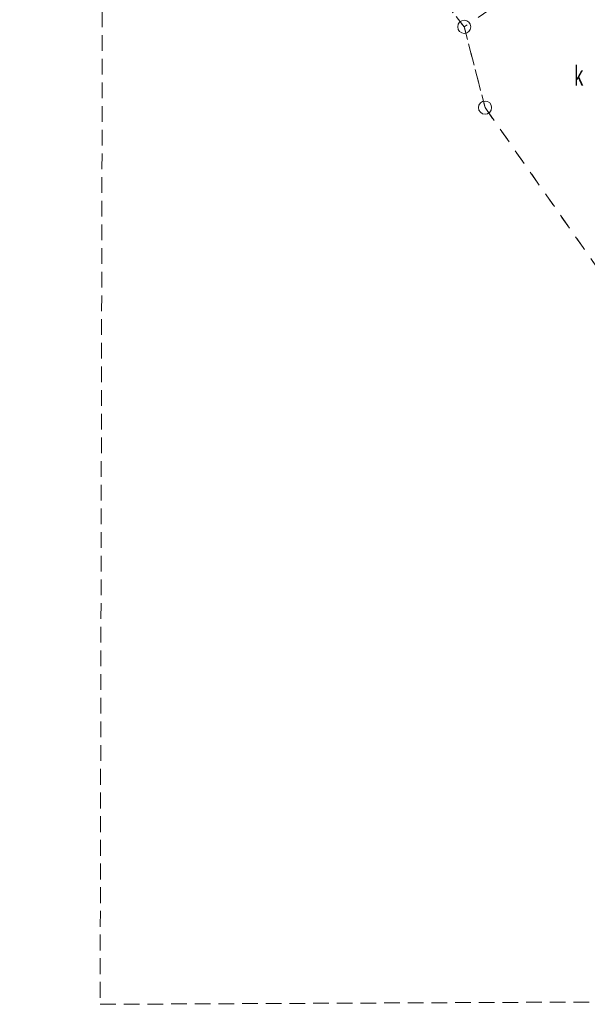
# Model space of a CAD drawing. Header units: metres. Extents: x 6541766 to 6542178, y 5894743 to 5895314.
# Tile 3 of 77: x 6541796 to 6541818, y 5894946 to 5894983. Entities that reach past the tile are written whole.
import ezdxf

# ---------------------------------------------------------------- set-up
doc = ezdxf.new("R2010")
doc.units = ezdxf.units.M
for name, pattern in [('0.5_0.5', [1, 0.5, -0.5]), ('2', [0.9, 0.6, -0.3]), ('egug-500', [1, 0.5, -0.5])]:
    doc.linetypes.add(name, pattern=pattern)
for name, color, linetype in [('218-kontur użytku gruntowego', 7, 'Continuous'), ('219-działka ewidencyjna', 7, 'Continuous'), ('studnia kanalizacyjna-Atr17', 7, 'Continuous'), ('Zakres', 7, 'Continuous')]:
    doc.layers.add(name, color=color, linetype=linetype)
doc.layers.add('_dr_ścieki kd', color=36, linetype='Continuous', lineweight=30)
doc.layers.add('IE - podklad', color=8, linetype='Continuous', lineweight=9)

# ---------------------------------------------------------------- blocks, each defined once
blk = doc.blocks.new('blok - sanitarne pzt chelmza ng')
at = {"layer": 'studnia kanalizacyjna-Atr17', "color": 34, "lineweight": 9, "width": 0.667}
blk.add_text('k', height=0.75, dxfattribs=at).set_placement((6542317.05, 5894980.78))
blk = doc.blocks.new('blok - podklad szary rfqfqw')
at = {"color": 8, "linetype": 'Continuous', "lineweight": 9}
for centre in [(6541812.86, 5894983.01), (6541813.65, 5894979.94)]:
    blk.add_circle(centre, 0.25, dxfattribs=at)
at = {"layer": '218-kontur użytku gruntowego', "color": 8, "linetype": 'egug-500', "lineweight": 9}
for p, q in [((6541812.86, 5894983.01), (6541795.95, 5895004.29)), ((6541795.95, 5895004.29), (6541812.86, 5894983.01)), ((6541813.65, 5894979.94), (6541812.86, 5894983.01)), ((6541812.86, 5894983.01), (6541813.65, 5894979.94)), ((6541822.6, 5894967.17), (6541813.65, 5894979.94)), ((6541813.65, 5894979.94), (6541822.6, 5894967.17))]:
    blk.add_line(p, q, dxfattribs=at)
at = {"layer": '219-działka ewidencyjna', "color": 8, "linetype": '0.5_0.5', "lineweight": 9}
for p, q in [((6541812.86, 5894983.01), (6541795.95, 5895004.29)), ((6541826.21, 5894992.07), (6541812.86, 5894983.01)), ((6541813.65, 5894979.94), (6541812.86, 5894983.01)), ((6541822.6, 5894967.17), (6541813.65, 5894979.94))]:
    blk.add_line(p, q, dxfattribs=at)
at = {"layer": 'Zakres', "color": 8, "linetype": '2', "lineweight": 9}
for p, q in [((6541799.19, 5895027.7), (6541799.01, 5894945.85)), ((6541799.01, 5894945.85), (6541874.51, 5894946.2))]:
    blk.add_line(p, q, dxfattribs=at)

msp = doc.modelspace()

# ---------------------------------------------------------------- block references
at = {"layer": '_dr_ścieki kd', "lineweight": 9}
msp.add_blockref('blok - sanitarne pzt chelmza ng', (-500, 0), dxfattribs=at)
at = {"layer": 'IE - podklad'}
msp.add_blockref('blok - podklad szary rfqfqw', (0, 0), dxfattribs=at)

doc.saveas('drawing.dxf')
